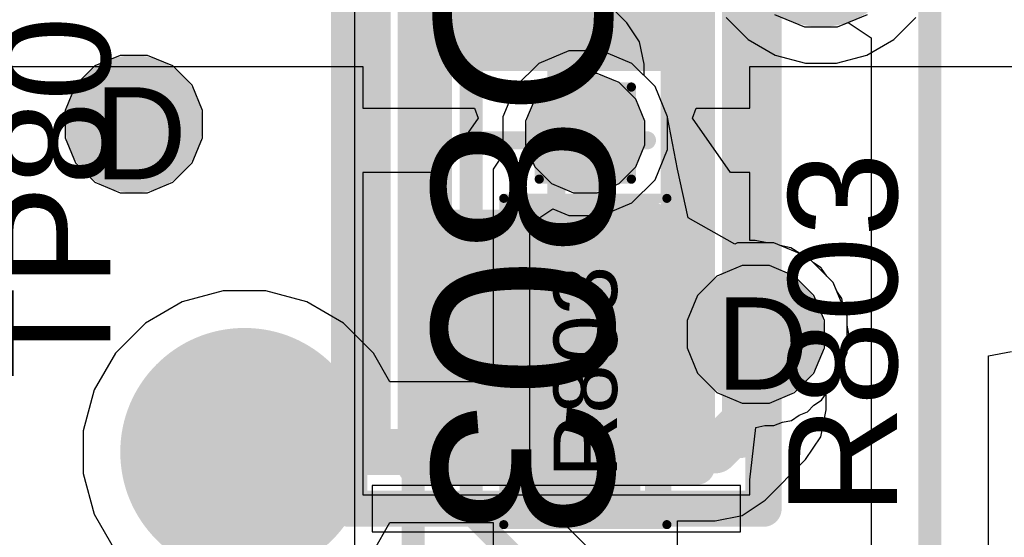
# Model space of a CAD drawing. Header units: inches. Extents: x -6 to 11.2, y -2.2 to 8.3.
# Tile 236 of 256: x 3.758 to 3.972, y 0.59 to 0.702. Entities that reach past the tile are written whole.
import ezdxf

# ---------------------------------------------------------------- set-up
doc = ezdxf.new("R2010")
doc.units = ezdxf.units.IN
doc.header["$MEASUREMENT"] = 0
for name, color, linetype in [('Board Layer Stack Bottom Overlay', 54, 'Continuous'), ('Board Layer Stack Bottom Solder', 6, 'Continuous'), ('Bottom Assembly', 56, 'Continuous'), ('Bottom Comp Body -Top13)-Comp Body -Bot14)', 56, 'Continuous'), ('Bottom Courtyard -Top15)-Courtyard -Bot16)', 56, 'Continuous'), ('Bottom Paste', 16, 'Continuous'), ('Drill Drawing', 1, 'Continuous'), ('Layer  6- Inner', 156, 'Continuous'), ('Layer 1- Top', 1, 'Continuous'), ('Layer 2- GND', 16, 'Continuous'), ('Layer 3- Inner', 16, 'Continuous'), ('Layer 4- Inner', 76, 'Continuous'), ('Layer 5- Inner', 90, 'Continuous'), ('Layer 7- PWR', 76, 'Continuous'), ('Layer 8- Bottom', 5, 'Continuous'), ('Top Comp Body -Top13)-Comp Body -Bot14)', 56, 'Continuous'), ('Top Comp Outline -Top11)-Comp Outline -Bot12)', 56, 'Continuous'), ('Top Courtyard -Top15)-Courtyard -Bot16)', 56, 'Continuous'), ('Top Overlay', 2, 'Continuous'), ('Top Paste', 8, 'Continuous'), ('Top Solder', 216, 'Continuous'), ('Via Holes', 16, 'Continuous')]:
    doc.layers.add(name, color=color, linetype=linetype)
doc.styles.add('Arial', font='txt', dxfattribs={"height": 0.2})

# ---------------------------------------------------------------- blocks, each defined once
blk = doc.blocks.new('TEST_PAD_1_27_____SS_181')
at = {"layer": 'Layer 1- Top'}
h = blk.add_hatch(color=7, dxfattribs=at)
edge = h.paths.add_edge_path()
edge.add_arc((0, 0), 0.025, 0, 360)
at = {"layer": 'Top Solder'}
h = blk.add_hatch(color=216, dxfattribs=at)
edge = h.paths.add_edge_path()
edge.add_arc((0, 0), 0.0269685, 0, 360)
blk = doc.blocks.new('L15002_035_291')
at = {"layer": 'Layer 1- Top'}
for points in [[(-0.0317914, 0.01), (-0.0067914, 0.01), (-0.0067914, -0.01), (-0.0317914, -0.01)], [(0.0067913, 0.01), (0.0317913, 0.01), (0.0317913, -0.01), (0.0067913, -0.01)]]:
    blk.add_hatch(color=7, dxfattribs=at).paths.add_polyline_path(points)
at = {"layer": 'Top Paste'}
for points in [[(-0.0317914, 0.01), (-0.0067914, 0.01), (-0.0067914, -0.01), (-0.0317914, -0.01)], [(0.0067913, 0.01), (0.0317913, 0.01), (0.0317913, -0.01), (0.0067913, -0.01)]]:
    blk.add_hatch(color=8, dxfattribs=at).paths.add_polyline_path(points)
at = {"layer": 'Top Solder'}
for points in [[(-0.0337599, 0.0119685), (-0.0048229, 0.0119685), (-0.0048229, -0.0119685), (-0.0337599, -0.0119685)], [(0.0048228, 0.0119685), (0.0337598, 0.0119685), (0.0337598, -0.0119685), (0.0048228, -0.0119685)]]:
    blk.add_hatch(color=216, dxfattribs=at).paths.add_polyline_path(points)
at = {"layer": 'Top Comp Body -Top13)-Comp Body -Bot14)'}
for points in [[(-0.0216535, 0.011811, 0.003937, 0.003937, 0), (-0.0216535, -0.011811, 0.003937, 0.003937, 0)], [(-0.0216535, 0.011811, 0.003937, 0.003937, 0), (0.0216535, 0.011811, 0.003937, 0.003937, 0)], [(0.0216535, 0.011811, 0.003937, 0.003937, 0), (0.0216535, -0.011811, 0.003937, 0.003937, 0)], [(-0.0216535, -0.011811, 0.003937, 0.003937, 0), (0.0216535, -0.011811, 0.003937, 0.003937, 0)]]:
    blk.add_lwpolyline(points, format="xyseb", dxfattribs=at)
for points in [[(-0.0226377, 0.011811, 0.0019685, 0.0019685, 1), (-0.0206693, 0.011811, 0.0019685, 0.0019685, 1)], [(-0.0226377, 0.011811, 0.0019685, 0.0019685, 1), (-0.0206693, 0.011811, 0.0019685, 0.0019685, 1)], [(0.0206693, 0.011811, 0.0019685, 0.0019685, 1), (0.0226377, 0.011811, 0.0019685, 0.0019685, 1)], [(0.0206693, 0.011811, 0.0019685, 0.0019685, 1), (0.0226377, 0.011811, 0.0019685, 0.0019685, 1)], [(-0.0226377, -0.011811, 0.0019685, 0.0019685, 1), (-0.0206693, -0.011811, 0.0019685, 0.0019685, 1)], [(-0.0226377, -0.011811, 0.0019685, 0.0019685, 1), (-0.0206693, -0.011811, 0.0019685, 0.0019685, 1)], [(0.0206693, -0.011811, 0.0019685, 0.0019685, 1), (0.0226377, -0.011811, 0.0019685, 0.0019685, 1)], [(0.0206693, -0.011811, 0.0019685, 0.0019685, 1), (0.0226377, -0.011811, 0.0019685, 0.0019685, 1)]]:
    blk.add_lwpolyline(points, format="xyseb", close=True, dxfattribs=at)
at = {"layer": 'Top Comp Outline -Top11)-Comp Outline -Bot12)'}
for points in [[(-0.0326772, 0.0149606, 0.003937, 0.003937, 0), (0.0326772, 0.0149606, 0.003937, 0.003937, 0)], [(-0.0326772, 0.0149606, 0.003937, 0.003937, 0), (-0.0326772, -0.0149606, 0.003937, 0.003937, 0)], [(0.0326772, 0.0149606, 0.003937, 0.003937, 0), (0.0326772, -0.0149606, 0.003937, 0.003937, 0)], [(-0.0326772, -0.0149606, 0.003937, 0.003937, 0), (0.0326772, -0.0149606, 0.003937, 0.003937, 0)]]:
    blk.add_lwpolyline(points, format="xyseb", dxfattribs=at)
for points in [[(-0.0336614, 0.0149606, 0.0019685, 0.0019685, 1), (-0.031693, 0.0149606, 0.0019685, 0.0019685, 1)], [(-0.0336614, 0.0149606, 0.0019685, 0.0019685, 1), (-0.031693, 0.0149606, 0.0019685, 0.0019685, 1)], [(0.031693, 0.0149606, 0.0019685, 0.0019685, 1), (0.0336614, 0.0149606, 0.0019685, 0.0019685, 1)], [(0.031693, 0.0149606, 0.0019685, 0.0019685, 1), (0.0336614, 0.0149606, 0.0019685, 0.0019685, 1)], [(-0.0336614, -0.0149606, 0.0019685, 0.0019685, 1), (-0.031693, -0.0149606, 0.0019685, 0.0019685, 1)], [(-0.0336614, -0.0149606, 0.0019685, 0.0019685, 1), (-0.031693, -0.0149606, 0.0019685, 0.0019685, 1)], [(0.031693, -0.0149606, 0.0019685, 0.0019685, 1), (0.0336614, -0.0149606, 0.0019685, 0.0019685, 1)], [(0.031693, -0.0149606, 0.0019685, 0.0019685, 1), (0.0336614, -0.0149606, 0.0019685, 0.0019685, 1)]]:
    blk.add_lwpolyline(points, format="xyseb", close=True, dxfattribs=at)
at = {"layer": 'Top Courtyard -Top15)-Courtyard -Bot16)'}
for points in [[(-0.0354331, 0.0177165, 0.0019685, 0.0019685, 0), (0.0354331, 0.0177165, 0.0019685, 0.0019685, 0)], [(-0.0354331, 0.0177165, 0.0019685, 0.0019685, 0), (-0.0354331, -0.0177165, 0.0019685, 0.0019685, 0)], [(0.0354331, 0.0177165, 0.0019685, 0.0019685, 0), (0.0354331, -0.0177165, 0.0019685, 0.0019685, 0)], [(0, 0.011811, 0.003937, 0.003937, 0), (0, -0.011811, 0.003937, 0.003937, 0)], [(-0.011811, 0, 0.003937, 0.003937, 0), (0.0118111, 0, 0.003937, 0.003937, 0)], [(-0.0354331, -0.0177165, 0.0019685, 0.0019685, 0), (0.0354331, -0.0177165, 0.0019685, 0.0019685, 0)]]:
    blk.add_lwpolyline(points, format="xyseb", dxfattribs=at)
for points in [[(-0.0359252, 0.0177165, 0.0009842, 0.0009842, 1), (-0.034941, 0.0177165, 0.0009842, 0.0009842, 1)], [(-0.0359252, 0.0177165, 0.0009842, 0.0009842, 1), (-0.034941, 0.0177165, 0.0009842, 0.0009842, 1)], [(0.034941, 0.0177165, 0.0009842, 0.0009842, 1), (0.0359252, 0.0177165, 0.0009842, 0.0009842, 1)], [(0.034941, 0.0177165, 0.0009842, 0.0009842, 1), (0.0359252, 0.0177165, 0.0009842, 0.0009842, 1)], [(-0.0009842, 0.011811, 0.0019685, 0.0019685, 1), (0.0009842, 0.011811, 0.0019685, 0.0019685, 1)], [(-0.0127952, 0, 0.0019685, 0.0019685, 1), (-0.0108268, 0, 0.0019685, 0.0019685, 1)], [(0.0108269, 0, 0.0019685, 0.0019685, 1), (0.0127953, 0, 0.0019685, 0.0019685, 1)], [(-0.0009842, -0.011811, 0.0019685, 0.0019685, 1), (0.0009842, -0.011811, 0.0019685, 0.0019685, 1)], [(-0.0359252, -0.0177165, 0.0009842, 0.0009842, 1), (-0.034941, -0.0177165, 0.0009842, 0.0009842, 1)], [(-0.0359252, -0.0177165, 0.0009842, 0.0009842, 1), (-0.034941, -0.0177165, 0.0009842, 0.0009842, 1)], [(0.034941, -0.0177165, 0.0009842, 0.0009842, 1), (0.0359252, -0.0177165, 0.0009842, 0.0009842, 1)], [(0.034941, -0.0177165, 0.0009842, 0.0009842, 1), (0.0359252, -0.0177165, 0.0009842, 0.0009842, 1)]]:
    blk.add_lwpolyline(points, format="xyseb", close=True, dxfattribs=at)
at = {"layer": 'Top Overlay'}
for points in [[(-0.0187008, 0.0161417, 0.003937, 0.003937, 0), (0.0198819, 0.0161417, 0.003937, 0.003937, 0)], [(-0.0187008, -0.0161417, 0.003937, 0.003937, 0), (0.0198819, -0.0161417, 0.003937, 0.003937, 0)]]:
    blk.add_lwpolyline(points, format="xyseb", dxfattribs=at)
for points in [[(-0.019685, 0.0161417, 0.0019685, 0.0019685, 1), (-0.0177166, 0.0161417, 0.0019685, 0.0019685, 1)], [(0.0188977, 0.0161417, 0.0019685, 0.0019685, 1), (0.0208661, 0.0161417, 0.0019685, 0.0019685, 1)], [(-0.019685, -0.0161417, 0.0019685, 0.0019685, 1), (-0.0177166, -0.0161417, 0.0019685, 0.0019685, 1)], [(0.0188977, -0.0161417, 0.0019685, 0.0019685, 1), (0.0208661, -0.0161417, 0.0019685, 0.0019685, 1)]]:
    blk.add_lwpolyline(points, format="xyseb", close=True, dxfattribs=at)
at = {"layer": 'Top Comp Outline -Top11)-Comp Outline -Bot12)', "style": 'Arial'}
blk.add_text('R803', height=0.0137795, dxfattribs=at).set_placement((-0.0252542, -0.0068875))
blk = doc.blocks.new('LED0805_B_348')
at = {"layer": 'Board Layer Stack Bottom Solder'}
for points in [[(-0.0689684, -0.03396830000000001), (-0.0689684, 0.0339687), (-0.01503140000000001, 0.0339687), (-0.01503139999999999, -0.03396829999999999)], [(0.01503140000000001, -0.0339687), (0.01503139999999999, 0.03396829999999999), (0.0689684, 0.03396830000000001), (0.0689684, -0.0339687)]]:
    blk.add_hatch(color=6, dxfattribs=at).paths.add_polyline_path(points)
at = {"layer": 'Bottom Paste'}
for points in [[(-0.0669999, -0.03199980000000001), (-0.0669999, 0.03200019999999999), (-0.01699990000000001, 0.03200020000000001), (-0.01699989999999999, -0.03199979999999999)], [(0.01699990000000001, -0.03200020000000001), (0.01699989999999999, 0.03199979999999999), (0.0669999, 0.03199980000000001), (0.0669999, -0.03200019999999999)]]:
    blk.add_hatch(color=16, dxfattribs=at).paths.add_polyline_path(points)
at = {"layer": 'Layer 8- Bottom'}
for points in [[(-0.0669999, -0.03199980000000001), (-0.0669999, 0.03200019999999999), (-0.01699990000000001, 0.03200020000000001), (-0.01699989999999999, -0.03199979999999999)], [(0.01699990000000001, -0.03200020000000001), (0.01699989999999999, 0.03199979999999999), (0.0669999, 0.03199980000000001), (0.0669999, -0.03200019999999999)]]:
    blk.add_hatch(color=7, dxfattribs=at).paths.add_polyline_path(points)
at = {"layer": 'Board Layer Stack Bottom Overlay'}
for p, q in [((0.085, 0.04), (0.075, 0.04)), ((0.075, 0.04), (0.075, -0.04)), ((0.0849998, -0.0399999), (0.085, 0.04)), ((0.075, -0.04), (0.0849998, -0.0399999))]:
    blk.add_line(p, q, dxfattribs=at)
for points in [[(0.0500001, 0.0399999, 0.008, 0.008, 0), (-0.05, 0.0400001, 0.008, 0.008, 0)], [(0.065, 0.0399999, 0.008, 0.008, 0), (0.0500001, 0.0399999, 0.008, 0.008, 0)], [(0.05, -0.0400001, 0.008, 0.008, 0), (-0.0500001, -0.0399999, 0.008, 0.008, 0)], [(0.065, -0.0400001, 0.008, 0.008, 0), (0.05, -0.0400001, 0.008, 0.008, 0)]]:
    blk.add_lwpolyline(points, format="xyseb", dxfattribs=at)
for points in [[(-0.052, 0.0400001, 0.004, 0.004, 1), (-0.048, 0.0400001, 0.004, 0.004, 1)], [(0.0480001, 0.0399999, 0.004, 0.004, 1), (0.0520001, 0.0399999, 0.004, 0.004, 1)], [(0.0480001, 0.0399999, 0.004, 0.004, 1), (0.0520001, 0.0399999, 0.004, 0.004, 1)], [(0.063, 0.0399999, 0.004, 0.004, 1), (0.067, 0.0399999, 0.004, 0.004, 1)], [(-0.0520001, -0.0399999, 0.004, 0.004, 1), (-0.0480001, -0.0399999, 0.004, 0.004, 1)], [(0.048, -0.0400001, 0.004, 0.004, 1), (0.052, -0.0400001, 0.004, 0.004, 1)], [(0.048, -0.0400001, 0.004, 0.004, 1), (0.052, -0.0400001, 0.004, 0.004, 1)], [(0.063, -0.0400001, 0.004, 0.004, 1), (0.067, -0.0400001, 0.004, 0.004, 1)]]:
    blk.add_lwpolyline(points, format="xyseb", close=True, dxfattribs=at)
at = {"layer": 'Bottom Assembly'}
for points in [[(-0.0708661, -0.0305118, 0.007874, 0.007874, 0), (-0.0708661, 0.0305118, 0.007874, 0.007874, 0)], [(0.0708661, 0.0305118, 0.007874, 0.007874, 0), (-0.0708661, 0.0305118, 0.007874, 0.007874, 0)], [(0.0508661, -0.0305118, 0.007874, 0.007874, 0), (0.0508661, 0.0305118, 0.007874, 0.007874, 0)], [(0.0708661, -0.0305118, 0.007874, 0.007874, 0), (0.0708661, 0.0305118, 0.007874, 0.007874, 0)], [(0.0708661, -0.0305118, 0.007874, 0.007874, 0), (-0.0708661, -0.0305118, 0.007874, 0.007874, 0)]]:
    blk.add_lwpolyline(points, format="xyseb", dxfattribs=at)
for points in [[(-0.0728346, 0.0305118, 0.003937, 0.003937, 1), (-0.0688976, 0.0305118, 0.003937, 0.003937, 1)], [(-0.0728346, 0.0305118, 0.003937, 0.003937, 1), (-0.0688976, 0.0305118, 0.003937, 0.003937, 1)], [(0.0488976, 0.0305118, 0.003937, 0.003937, 1), (0.0528346, 0.0305118, 0.003937, 0.003937, 1)], [(0.0688976, 0.0305118, 0.003937, 0.003937, 1), (0.0728346, 0.0305118, 0.003937, 0.003937, 1)], [(0.0688976, 0.0305118, 0.003937, 0.003937, 1), (0.0728346, 0.0305118, 0.003937, 0.003937, 1)], [(-0.0728346, -0.0305118, 0.003937, 0.003937, 1), (-0.0688976, -0.0305118, 0.003937, 0.003937, 1)], [(-0.0728346, -0.0305118, 0.003937, 0.003937, 1), (-0.0688976, -0.0305118, 0.003937, 0.003937, 1)], [(0.0488976, -0.0305118, 0.003937, 0.003937, 1), (0.0528346, -0.0305118, 0.003937, 0.003937, 1)], [(0.0688976, -0.0305118, 0.003937, 0.003937, 1), (0.0728346, -0.0305118, 0.003937, 0.003937, 1)], [(0.0688976, -0.0305118, 0.003937, 0.003937, 1), (0.0728346, -0.0305118, 0.003937, 0.003937, 1)]]:
    blk.add_lwpolyline(points, format="xyseb", close=True, dxfattribs=at)
at = {"layer": 'Bottom Comp Body -Top13)-Comp Body -Bot14)'}
for points in [[(0.0413386, 0.0265748, 0.007874, 0.007874, 0), (-0.0413386, 0.0265748, 0.007874, 0.007874, 0)], [(-0.0413386, -0.0265748, 0.007874, 0.007874, 0), (-0.0413386, 0.0265748, 0.007874, 0.007874, 0)], [(0.0413386, -0.0265748, 0.007874, 0.007874, 0), (0.0413386, 0.0265748, 0.007874, 0.007874, 0)], [(0.0413386, -0.0265748, 0.007874, 0.007874, 0), (-0.0413386, -0.0265748, 0.007874, 0.007874, 0)]]:
    blk.add_lwpolyline(points, format="xyseb", dxfattribs=at)
for points in [[(-0.0433071, 0.0265748, 0.003937, 0.003937, 1), (-0.0393701, 0.0265748, 0.003937, 0.003937, 1)], [(-0.0433071, 0.0265748, 0.003937, 0.003937, 1), (-0.0393701, 0.0265748, 0.003937, 0.003937, 1)], [(0.0393701, 0.0265748, 0.003937, 0.003937, 1), (0.0433071, 0.0265748, 0.003937, 0.003937, 1)], [(0.0393701, 0.0265748, 0.003937, 0.003937, 1), (0.0433071, 0.0265748, 0.003937, 0.003937, 1)], [(-0.0433071, -0.0265748, 0.003937, 0.003937, 1), (-0.0393701, -0.0265748, 0.003937, 0.003937, 1)], [(-0.0433071, -0.0265748, 0.003937, 0.003937, 1), (-0.0393701, -0.0265748, 0.003937, 0.003937, 1)], [(0.0393701, -0.0265748, 0.003937, 0.003937, 1), (0.0433071, -0.0265748, 0.003937, 0.003937, 1)], [(0.0393701, -0.0265748, 0.003937, 0.003937, 1), (0.0433071, -0.0265748, 0.003937, 0.003937, 1)]]:
    blk.add_lwpolyline(points, format="xyseb", close=True, dxfattribs=at)
at = {"layer": 'Bottom Courtyard -Top15)-Courtyard -Bot16)'}
for points in [[(0.08, 0.045, 0.007874, 0.007874, 0), (-0.08, 0.045, 0.007874, 0.007874, 0)], [(-0.08, -0.045, 0.007874, 0.007874, 0), (-0.08, 0.045, 0.007874, 0.007874, 0)], [(0.08, -0.045, 0.007874, 0.007874, 0), (0.08, 0.045, 0.007874, 0.007874, 0)], [(0, -0.019685, 0.003937, 0.003937, 0), (0, 0.019685, 0.003937, 0.003937, 0)], [(0.019685, 0, 0.003937, 0.003937, 0), (-0.019685, 0, 0.003937, 0.003937, 0)], [(0.08, -0.045, 0.007874, 0.007874, 0), (-0.08, -0.045, 0.007874, 0.007874, 0)]]:
    blk.add_lwpolyline(points, format="xyseb", dxfattribs=at)
for points in [[(-0.0819685, 0.045, 0.003937, 0.003937, 1), (-0.0780315, 0.045, 0.003937, 0.003937, 1)], [(-0.0819685, 0.045, 0.003937, 0.003937, 1), (-0.0780315, 0.045, 0.003937, 0.003937, 1)], [(0.0780315, 0.045, 0.003937, 0.003937, 1), (0.0819685, 0.045, 0.003937, 0.003937, 1)], [(0.0780315, 0.045, 0.003937, 0.003937, 1), (0.0819685, 0.045, 0.003937, 0.003937, 1)], [(-0.0009842, 0.019685, 0.0019685, 0.0019685, 1), (0.0009842, 0.019685, 0.0019685, 0.0019685, 1)], [(-0.0206692, 0, 0.0019685, 0.0019685, 1), (-0.0187008, 0, 0.0019685, 0.0019685, 1)], [(0.0187008, 0, 0.0019685, 0.0019685, 1), (0.0206692, 0, 0.0019685, 0.0019685, 1)], [(-0.0009842, -0.019685, 0.0019685, 0.0019685, 1), (0.0009842, -0.019685, 0.0019685, 0.0019685, 1)], [(-0.0819685, -0.045, 0.003937, 0.003937, 1), (-0.0780315, -0.045, 0.003937, 0.003937, 1)], [(-0.0819685, -0.045, 0.003937, 0.003937, 1), (-0.0780315, -0.045, 0.003937, 0.003937, 1)], [(0.0780315, -0.045, 0.003937, 0.003937, 1), (0.0819685, -0.045, 0.003937, 0.003937, 1)], [(0.0780315, -0.045, 0.003937, 0.003937, 1), (0.0819685, -0.045, 0.003937, 0.003937, 1)]]:
    blk.add_lwpolyline(points, format="xyseb", close=True, dxfattribs=at)
at = {"layer": 'Bottom Assembly', "style": 'Arial', "text_generation_flag": 2}
blk.add_text('D803', height=0.0393701, rotation=-180, dxfattribs=at).set_placement((-0.0449127, 0.0124305))

msp = doc.modelspace()

# ---------------------------------------------------------------- hatches: boundary and pattern name
at = {"layer": 'Layer 1- Top'}
h = msp.add_hatch(color=7, dxfattribs=at)
edge = h.paths.add_edge_path()
edge.add_arc((3.7826772, 0.6795276), 0.0098425, 0, 360)
h = msp.add_hatch(color=7, dxfattribs=at)
edge = h.paths.add_edge_path()
edge.add_arc((3.8807087, 0.6775591), 0.007874, 0, 360)
h = msp.add_hatch(color=7, dxfattribs=at)
edge = h.paths.add_edge_path()
edge.add_arc((3.9177165, 0.6338583), 0.0098425, 0, 360)
at = {"layer": 'Layer 2- GND'}
h = msp.add_hatch(color=7, dxfattribs=at)
edge = h.paths.add_edge_path()
edge.add_arc((3.9318898, 0.7185039), 0.017874, 0, 360)
h = msp.add_hatch(color=7, dxfattribs=at)
edge = h.paths.add_edge_path()
edge.add_arc((3.8807087, 0.6775591), 0.0129527, 0, 360)
h = msp.add_hatch(color=7, dxfattribs=at)
edge = h.paths.add_edge_path()
edge.add_arc((3.9177165, 0.6338583), 0.0149212, 0, 360)
at = {"layer": 'Layer 3- Inner'}
h = msp.add_hatch(color=7, dxfattribs=at)
edge = h.paths.add_edge_path()
edge.add_arc((3.7826772, 0.6795276), 0.0098425, 0, 360)
at = {"layer": 'Layer 5- Inner'}
h = msp.add_hatch(color=7, dxfattribs=at)
edge = h.paths.add_edge_path()
edge.add_arc((3.7826772, 0.6795276), 0.0098425, 0, 360)
h = msp.add_hatch(color=7, dxfattribs=at)
edge = h.paths.add_edge_path()
edge.add_arc((3.8807087, 0.6775591), 0.007874, 0, 360)
at = {"layer": 'Layer 7- PWR'}
h = msp.add_hatch(color=7, dxfattribs=at)
edge = h.paths.add_edge_path()
edge.add_arc((3.7826772, 0.6795276), 0.0149212, 0, 360)
h = msp.add_hatch(color=7, dxfattribs=at)
edge = h.paths.add_edge_path()
edge.add_arc((3.8807087, 0.6775591), 0.0129527, 0, 360)
h = msp.add_hatch(color=7, dxfattribs=at)
edge = h.paths.add_edge_path()
edge.add_arc((3.9177165, 0.6338583), 0.0149212, 0, 360)
at = {"layer": 'Layer 8- Bottom'}
h = msp.add_hatch(color=7, dxfattribs=at)
edge = h.paths.add_edge_path()
edge.add_arc((3.7826772, 0.6795276), 0.0098425, 0, 360)
h = msp.add_hatch(color=7, dxfattribs=at)
edge = h.paths.add_edge_path()
edge.add_arc((3.8807087, 0.6775591), 0.007874, 0, 360)
h = msp.add_hatch(color=7, dxfattribs=at)
edge = h.paths.add_edge_path()
edge.add_arc((3.9177165, 0.6338583), 0.0098425, 0, 360)
at = {"layer": 'Via Holes'}
h = msp.add_hatch(color=7, dxfattribs=at)
edge = h.paths.add_edge_path()
edge.add_arc((3.7826772, 0.6795276), 0.0049212, 0, 360)
h = msp.add_hatch(color=7, dxfattribs=at)
edge = h.paths.add_edge_path()
edge.add_arc((3.8807087, 0.6775591), 0.0029527, 0, 360)
h = msp.add_hatch(color=7, dxfattribs=at)
edge = h.paths.add_edge_path()
edge.add_arc((3.9177165, 0.6338583), 0.0049212, 0, 360)

# ---------------------------------------------------------------- linework, layer by layer
at = {"layer": 'Drill Drawing'}
for points in [[(3.8707087, 0.6875591, 0.002, 0.002, 0), (3.8907087, 0.6875591, 0.002, 0.002, 0)], [(3.8707087, 0.6675591, 0.002, 0.002, 0), (3.8707087, 0.6875591, 0.002, 0.002, 0)], [(3.8907087, 0.6675591, 0.002, 0.002, 0), (3.8907087, 0.6875591, 0.002, 0.002, 0)], [(3.8707087, 0.6675591, 0.002, 0.002, 0), (3.8907087, 0.6675591, 0.002, 0.002, 0)]]:
    msp.add_lwpolyline(points, format="xyseb", dxfattribs=at)
for points in [[(3.8702087, 0.6875591, 0.001, 0.001, 1), (3.8712087, 0.6875591, 0.001, 0.001, 1)], [(3.8702087, 0.6875591, 0.001, 0.001, 1), (3.8712087, 0.6875591, 0.001, 0.001, 1)], [(3.8902087, 0.6875591, 0.001, 0.001, 1), (3.8912087, 0.6875591, 0.001, 0.001, 1)], [(3.8902087, 0.6875591, 0.001, 0.001, 1), (3.8912087, 0.6875591, 0.001, 0.001, 1)], [(3.8702087, 0.6675591, 0.001, 0.001, 1), (3.8712087, 0.6675591, 0.001, 0.001, 1)], [(3.8702087, 0.6675591, 0.001, 0.001, 1), (3.8712087, 0.6675591, 0.001, 0.001, 1)], [(3.8902087, 0.6675591, 0.001, 0.001, 1), (3.8912087, 0.6675591, 0.001, 0.001, 1)], [(3.8902087, 0.6675591, 0.001, 0.001, 1), (3.8912087, 0.6675591, 0.001, 0.001, 1)]]:
    msp.add_lwpolyline(points, format="xyseb", close=True, dxfattribs=at)
at = {"layer": 'Layer  6- Inner'}
for p, q in [((3.7797092, 0.6944488), (3.774225, 0.6921772)), ((3.7856452, 0.6944488), (3.7797092, 0.6944488)), ((3.7911294, 0.6921772), (3.7856452, 0.6944488)), ((3.774225, 0.6921772), (3.7700276, 0.6879798)), ((3.7953268, 0.6879798), (3.7911294, 0.6921772)), ((3.8733716, 0.6885399), (3.8697279, 0.6848962)), ((3.8781322, 0.6905118), (3.8733716, 0.6885399)), ((3.8832852, 0.6905118), (3.8781322, 0.6905118)), ((3.8880458, 0.6885399), (3.8832852, 0.6905118)), ((3.8916895, 0.6848962), (3.8880458, 0.6885399)), ((3.7700276, 0.6879798), (3.767756, 0.6824956)), ((3.7975984, 0.6824956), (3.7953268, 0.6879798)), ((3.8697279, 0.6848962), (3.867756, 0.6801356)), ((3.8936614, 0.6801356), (3.8916895, 0.6848962)), ((3.767756, 0.6824956), (3.767756, 0.6765596)), ((3.7975984, 0.6765596), (3.7975984, 0.6824956)), ((3.867756, 0.6801356), (3.867756, 0.6749826)), ((3.8936614, 0.6749826), (3.8936614, 0.6801356)), ((3.767756, 0.6765596), (3.7700276, 0.6710754)), ((3.7953268, 0.6710754), (3.7975984, 0.6765596)), ((3.867756, 0.6749826), (3.8697279, 0.670222)), ((3.8916895, 0.670222), (3.8936614, 0.6749826)), ((3.7700276, 0.6710754), (3.774225, 0.666878)), ((3.7911294, 0.666878), (3.7953268, 0.6710754)), ((3.8697279, 0.670222), (3.8733716, 0.6665783)), ((3.8880458, 0.6665783), (3.8916895, 0.670222)), ((3.774225, 0.666878), (3.7797092, 0.6646064)), ((3.7856452, 0.6646064), (3.7911294, 0.666878)), ((3.8733716, 0.6665783), (3.8781322, 0.6646064)), ((3.8832852, 0.6646064), (3.8880458, 0.6665783)), ((3.7797092, 0.6646064), (3.7856452, 0.6646064)), ((3.8781322, 0.6646064), (3.8832852, 0.6646064)), ((3.9147485, 0.6487795), (3.9092643, 0.6465079)), ((3.9206845, 0.6487795), (3.9147485, 0.6487795)), ((3.9261687, 0.6465079), (3.9206845, 0.6487795)), ((3.9092643, 0.6465079), (3.9050669, 0.6423105)), ((3.9303661, 0.6423105), (3.9261687, 0.6465079)), ((3.9050669, 0.6423105), (3.9027953, 0.6368263)), ((3.9326377, 0.6368263), (3.9303661, 0.6423105)), ((3.9027953, 0.6368263), (3.9027953, 0.6308903)), ((3.9326377, 0.6308903), (3.9326377, 0.6368263)), ((3.9027953, 0.6308903), (3.9050669, 0.6254061)), ((3.9303661, 0.6254061), (3.9326377, 0.6308903)), ((3.9050669, 0.6254061), (3.9092643, 0.6212087)), ((3.9261687, 0.6212087), (3.9303661, 0.6254061)), ((3.9092643, 0.6212087), (3.9147485, 0.6189371)), ((3.9206845, 0.6189371), (3.9261687, 0.6212087)), ((3.9147485, 0.6189371), (3.9206845, 0.6189371))]:
    msp.add_line(p, q, dxfattribs=at)
at = {"layer": 'Layer 1- Top'}
for p, q in [((3.9112863, 0.7026942), (3.9160801, 0.6979004)), ((3.9476995, 0.6979004), (3.9524933, 0.7026942)), ((3.9160801, 0.6979004), (3.9219514, 0.6945106)), ((3.9418282, 0.6945106), (3.9476995, 0.6979004)), ((3.8771533, 0.6954331), (3.8705839, 0.692712)), ((3.8842641, 0.6954331), (3.8771533, 0.6954331)), ((3.8908335, 0.692712), (3.8842641, 0.6954331)), ((3.9219514, 0.6945106), (3.9285, 0.6927559)), ((3.9285, 0.6927559), (3.9352796, 0.6927559)), ((3.9352796, 0.6927559), (3.9418282, 0.6945106)), ((3.8705839, 0.692712), (3.8655558, 0.6876839)), ((3.8958616, 0.6876839), (3.8908335, 0.692712)), ((3.8655558, 0.6876839), (3.8628347, 0.6811145)), ((3.8985827, 0.6811145), (3.8958616, 0.6876839)), ((3.8628347, 0.6811145), (3.8628347, 0.6740037)), ((3.8985827, 0.6810235), (3.8985827, 0.6811145)), ((3.9007089, 0.6697441), (3.8985827, 0.6810235)), ((3.8628347, 0.6740037), (3.8631103, 0.6733384)), ((3.8631103, 0.6733384), (3.8607086, 0.6697441)), ((3.8607086, 0.6697441), (3.8607087, 0.6697441)), ((3.8607087, 0.6697441), (3.8607087, 0.6235616)), ((3.9030256, 0.6591208), (3.9007089, 0.6697441)), ((3.9007089, 0.6697441), (3.9007089, 0.6697441)), ((3.9131768, 0.6534553), (3.9030256, 0.6591208)), ((3.9137696, 0.6537008), (3.9131768, 0.6534553)), ((3.9216634, 0.6537008), (3.9137696, 0.6537008)), ((3.9289564, 0.6506799), (3.9216634, 0.6537008)), ((3.9345381, 0.6450982), (3.9289564, 0.6506799)), ((3.937559, 0.6378052), (3.9345381, 0.6450982)), ((3.8020851, 0.6432677), (3.7931834, 0.6408825)), ((3.8113007, 0.6432677), (3.8020851, 0.6432677)), ((3.8202024, 0.6408825), (3.8113007, 0.6432677)), ((3.7931834, 0.6408825), (3.7852024, 0.6362747)), ((3.8281834, 0.6362747), (3.8202024, 0.6408825)), ((3.937559, 0.6299114), (3.937559, 0.6378052)), ((3.7852024, 0.6362747), (3.7786859, 0.6297582)), ((3.8346999, 0.6297582), (3.8281834, 0.6362747)), ((3.7786859, 0.6297582), (3.7740781, 0.6217772)), ((3.8382775, 0.6235616), (3.8346999, 0.6297582)), ((3.9345381, 0.6226184), (3.937559, 0.6299114)), ((3.8607087, 0.6235616), (3.8382775, 0.6235616)), ((3.9330104, 0.6210907), (3.9345381, 0.6226184)), ((3.7740781, 0.6217772), (3.7716929, 0.6128755)), ((3.9330104, 0.6174482), (3.9330104, 0.6210907)), ((3.9318462, 0.6115955), (3.9330104, 0.6174482)), ((3.7716929, 0.6128755), (3.7716929, 0.6036599)), ((3.9285309, 0.6066338), (3.9318462, 0.6115955)), ((3.9197441, 0.597847), (3.9285309, 0.6066338)), ((3.7716929, 0.6036599), (3.7740781, 0.5947582)), ((3.9147824, 0.5945317), (3.9197441, 0.597847)), ((3.7740781, 0.5947582), (3.7786859, 0.5867772)), ((3.9089297, 0.5933675), (3.9147824, 0.5945317)), ((3.8346999, 0.5867772), (3.8382775, 0.5929738)), ((3.8382775, 0.5929738), (3.8607087, 0.5929738)), ((3.8607087, 0.5929738), (3.8607087, 0.5861614)), ((3.9007087, 0.5861614), (3.9007087, 0.5933675)), ((3.9007087, 0.5933675), (3.9089297, 0.5933675))]:
    msp.add_line(p, q, dxfattribs=at)
for points in [[(3.8807087, 0.6472441, 0.005, 0.005, 0), (3.8807087, 0.6775591, 0.005, 0.005, 0)], [(3.9177165, 0.6338583, 0.01, 0.01, 0), (3.9177165, 0.6354331, 0.01, 0.01, 0)], [(3.9177165, 0.6174482, 0.01, 0.01, 0), (3.9177165, 0.6338583, 0.01, 0.01, 0)], [(3.9089297, 0.6086614, 0.01, 0.01, 0), (3.9177165, 0.6174482, 0.01, 0.01, 0)], [(3.8807087, 0.6086614, 0.01, 0.01, 0), (3.9089297, 0.6086614, 0.01, 0.01, 0)], [(3.8066929, 0.6082677, 0.01, 0.01, 0), (3.880315, 0.6082677, 0.01, 0.01, 0)]]:
    msp.add_lwpolyline(points, format="xyseb", dxfattribs=at)
for points in [[(3.8794587, 0.6775591, 0.0025, 0.0025, 1), (3.8819587, 0.6775591, 0.0025, 0.0025, 1)], [(3.8794587, 0.6472441, 0.0025, 0.0025, 1), (3.8819587, 0.6472441, 0.0025, 0.0025, 1)], [(3.9152165, 0.6354331, 0.005, 0.005, 1), (3.9202165, 0.6354331, 0.005, 0.005, 1)], [(3.9152165, 0.6338583, 0.005, 0.005, 1), (3.9202165, 0.6338583, 0.005, 0.005, 1)], [(3.9152165, 0.6338583, 0.005, 0.005, 1), (3.9202165, 0.6338583, 0.005, 0.005, 1)], [(3.9152165, 0.6174482, 0.005, 0.005, 1), (3.9202165, 0.6174482, 0.005, 0.005, 1)], [(3.9152165, 0.6174482, 0.005, 0.005, 1), (3.9202165, 0.6174482, 0.005, 0.005, 1)], [(3.8782087, 0.6086614, 0.005, 0.005, 1), (3.8832087, 0.6086614, 0.005, 0.005, 1)], [(3.9064297, 0.6086614, 0.005, 0.005, 1), (3.9114297, 0.6086614, 0.005, 0.005, 1)], [(3.9064297, 0.6086614, 0.005, 0.005, 1), (3.9114297, 0.6086614, 0.005, 0.005, 1)], [(3.8041929, 0.6082677, 0.005, 0.005, 1), (3.8091929, 0.6082677, 0.005, 0.005, 1)], [(3.877815, 0.6082677, 0.005, 0.005, 1), (3.882815, 0.6082677, 0.005, 0.005, 1)]]:
    msp.add_lwpolyline(points, format="xyseb", close=True, dxfattribs=at)
at = {"layer": 'Layer 3- Inner'}
for p, q in [((3.921765, 0.703351), (3.9283344, 0.7006299)), ((3.9354452, 0.7006299), (3.9420146, 0.703351)), ((3.9283344, 0.7006299), (3.9354452, 0.7006299)), ((3.8733716, 0.6885399), (3.8697279, 0.6848962)), ((3.8781322, 0.6905118), (3.8733716, 0.6885399)), ((3.8832852, 0.6905118), (3.8781322, 0.6905118)), ((3.8880458, 0.6885399), (3.8832852, 0.6905118)), ((3.8916895, 0.6848962), (3.8880458, 0.6885399)), ((3.8697279, 0.6848962), (3.867756, 0.6801356)), ((3.8936614, 0.6801356), (3.8916895, 0.6848962)), ((3.867756, 0.6801356), (3.867756, 0.6749826)), ((3.8936614, 0.6749826), (3.8936614, 0.6801356)), ((3.867756, 0.6749826), (3.8697279, 0.670222)), ((3.8916895, 0.670222), (3.8936614, 0.6749826)), ((3.8697279, 0.670222), (3.8733716, 0.6665783)), ((3.8880458, 0.6665783), (3.8916895, 0.670222)), ((3.8733716, 0.6665783), (3.8781322, 0.6646064)), ((3.8832852, 0.6646064), (3.8880458, 0.6665783)), ((3.8781322, 0.6646064), (3.8832852, 0.6646064)), ((3.9147485, 0.6487795), (3.9092643, 0.6465079)), ((3.9206845, 0.6487795), (3.9147485, 0.6487795)), ((3.9261687, 0.6465079), (3.9206845, 0.6487795)), ((3.9092643, 0.6465079), (3.9050669, 0.6423105)), ((3.9303661, 0.6423105), (3.9261687, 0.6465079)), ((3.9050669, 0.6423105), (3.9027953, 0.6368263)), ((3.9326377, 0.6368263), (3.9303661, 0.6423105)), ((3.9027953, 0.6368263), (3.9027953, 0.6308903)), ((3.9326377, 0.6308903), (3.9326377, 0.6368263)), ((3.9027953, 0.6308903), (3.9050669, 0.6254061)), ((3.9303661, 0.6254061), (3.9326377, 0.6308903)), ((3.9050669, 0.6254061), (3.9092643, 0.6212087)), ((3.9261687, 0.6212087), (3.9303661, 0.6254061)), ((3.9092643, 0.6212087), (3.9147485, 0.6189371)), ((3.9206845, 0.6189371), (3.9261687, 0.6212087)), ((3.9147485, 0.6189371), (3.9206845, 0.6189371))]:
    msp.add_line(p, q, dxfattribs=at)
at = {"layer": 'Layer 4- Inner'}
for p, q in [((3.921765, 0.703351), (3.9283344, 0.7006299)), ((3.9354452, 0.7006299), (3.9420146, 0.703351)), ((3.9283344, 0.7006299), (3.9354452, 0.7006299)), ((3.7797092, 0.6944488), (3.774225, 0.6921772)), ((3.7856452, 0.6944488), (3.7797092, 0.6944488)), ((3.7911294, 0.6921772), (3.7856452, 0.6944488)), ((3.774225, 0.6921772), (3.7700276, 0.6879798)), ((3.7953268, 0.6879798), (3.7911294, 0.6921772)), ((3.8733716, 0.6885399), (3.8697279, 0.6848962)), ((3.8781322, 0.6905118), (3.8733716, 0.6885399)), ((3.8832852, 0.6905118), (3.8781322, 0.6905118)), ((3.8880458, 0.6885399), (3.8832852, 0.6905118)), ((3.8916895, 0.6848962), (3.8880458, 0.6885399)), ((3.7700276, 0.6879798), (3.767756, 0.6824956)), ((3.7975984, 0.6824956), (3.7953268, 0.6879798)), ((3.8697279, 0.6848962), (3.867756, 0.6801356)), ((3.8936614, 0.6801356), (3.8916895, 0.6848962)), ((3.767756, 0.6824956), (3.767756, 0.6765596)), ((3.7975984, 0.6765596), (3.7975984, 0.6824956)), ((3.867756, 0.6801356), (3.867756, 0.6749826)), ((3.8936614, 0.6749826), (3.8936614, 0.6801356)), ((3.767756, 0.6765596), (3.7700276, 0.6710754)), ((3.7953268, 0.6710754), (3.7975984, 0.6765596)), ((3.867756, 0.6749826), (3.8697279, 0.670222)), ((3.8916895, 0.670222), (3.8936614, 0.6749826)), ((3.7700276, 0.6710754), (3.774225, 0.666878)), ((3.7911294, 0.666878), (3.7953268, 0.6710754)), ((3.8697279, 0.670222), (3.8733716, 0.6665783)), ((3.8880458, 0.6665783), (3.8916895, 0.670222)), ((3.774225, 0.666878), (3.7797092, 0.6646064)), ((3.7856452, 0.6646064), (3.7911294, 0.666878)), ((3.8733716, 0.6665783), (3.8781322, 0.6646064)), ((3.8832852, 0.6646064), (3.8880458, 0.6665783)), ((3.7797092, 0.6646064), (3.7856452, 0.6646064)), ((3.8781322, 0.6646064), (3.8832852, 0.6646064)), ((3.9147485, 0.6487795), (3.9092643, 0.6465079)), ((3.9206845, 0.6487795), (3.9147485, 0.6487795)), ((3.9261687, 0.6465079), (3.9206845, 0.6487795)), ((3.9092643, 0.6465079), (3.9050669, 0.6423105)), ((3.9303661, 0.6423105), (3.9261687, 0.6465079)), ((3.9050669, 0.6423105), (3.9027953, 0.6368263)), ((3.9326377, 0.6368263), (3.9303661, 0.6423105)), ((3.9027953, 0.6368263), (3.9027953, 0.6308903)), ((3.9326377, 0.6308903), (3.9326377, 0.6368263)), ((3.9027953, 0.6308903), (3.9050669, 0.6254061)), ((3.9303661, 0.6254061), (3.9326377, 0.6308903)), ((3.9050669, 0.6254061), (3.9092643, 0.6212087)), ((3.9261687, 0.6212087), (3.9303661, 0.6254061)), ((3.9092643, 0.6212087), (3.9147485, 0.6189371)), ((3.9206845, 0.6189371), (3.9261687, 0.6212087)), ((3.9147485, 0.6189371), (3.9206845, 0.6189371))]:
    msp.add_line(p, q, dxfattribs=at)
at = {"layer": 'Layer 5- Inner'}
for p, q in [((3.8305622, 0.8478706), (3.8305622, 0.5850394)), ((3.8897207, 0.7015317), (3.8818921, 0.7093603)), ((3.8924835, 0.697397), (3.8897207, 0.7015317)), ((3.921765, 0.703351), (3.9283344, 0.7006299)), ((3.9354452, 0.7006299), (3.9377668, 0.7015915)), ((3.9377668, 0.7015915), (3.9427669, 0.6982506)), ((3.9283344, 0.7006299), (3.9354452, 0.7006299)), ((3.8934536, 0.6925197), (3.8924835, 0.697397)), ((3.9427669, 0.6982506), (3.9427669, 0.4796555)), ((3.8934536, 0.6900919), (3.8934536, 0.6925197)), ((3.8958616, 0.6876839), (3.8934536, 0.6900919)), ((3.8985827, 0.6811145), (3.8958616, 0.6876839)), ((3.8985827, 0.6740037), (3.8985827, 0.6811145)), ((3.8958616, 0.6674343), (3.8985827, 0.6740037)), ((3.8908335, 0.6624062), (3.8958616, 0.6674343)), ((3.8686504, 0.6578068), (3.8736505, 0.661136)), ((3.8736505, 0.661136), (3.8771533, 0.6596851)), ((3.8842641, 0.6596851), (3.8908335, 0.6624062)), ((3.8771533, 0.6596851), (3.8842641, 0.6596851)), ((3.8686504, 0.6001611), (3.8686504, 0.6578068)), ((3.9147485, 0.6487795), (3.9092643, 0.6465079)), ((3.9206845, 0.6487795), (3.9147485, 0.6487795)), ((3.9261687, 0.6465079), (3.9206845, 0.6487795)), ((3.9092643, 0.6465079), (3.9050669, 0.6423105)), ((3.9303661, 0.6423105), (3.9261687, 0.6465079)), ((3.9050669, 0.6423105), (3.9027953, 0.6368263)), ((3.9326377, 0.6368263), (3.9303661, 0.6423105)), ((3.9027953, 0.6368263), (3.9027953, 0.6308903)), ((3.9326377, 0.6308903), (3.9326377, 0.6368263)), ((3.9027953, 0.6308903), (3.9050669, 0.6254061)), ((3.9303661, 0.6254061), (3.9326377, 0.6308903)), ((3.9682567, 0.6291579), (3.9732567, 0.6301524)), ((3.9682567, 0.4790961), (3.9682567, 0.6291579)), ((3.9050669, 0.6254061), (3.9092643, 0.6212087)), ((3.9261687, 0.6212087), (3.9303661, 0.6254061)), ((3.9092643, 0.6212087), (3.9147485, 0.6189371)), ((3.9206845, 0.6189371), (3.9261687, 0.6212087)), ((3.9147485, 0.6189371), (3.9206845, 0.6189371)), ((3.9310592, 0.5377523), (3.8686504, 0.6001611))]:
    msp.add_line(p, q, dxfattribs=at)
for points in [[(3.8559055, 0.594882, 0.005, 0.005, 0), (3.8559055, 1.2307087, 0.005, 0.005, 0)], [(3.8691472, 0.7040812, 0.005, 0.005, 0), (3.8691472, 1.1730842, 0.005, 0.005, 0)], [(3.8433071, 0.5850394, 0.005, 0.005, 0), (3.8433071, 0.8531497, 0.005, 0.005, 0)], [(3.9555118, 0.4637795, 0.005, 0.005, 0), (3.9555118, 0.7637795, 0.005, 0.005, 0)], [(3.8691472, 0.7040812, 0.005, 0.005, 0), (3.8807087, 0.6925197, 0.005, 0.005, 0)], [(3.8807087, 0.6775591, 0.005, 0.005, 0), (3.8807087, 0.6925197, 0.005, 0.005, 0)], [(3.8559055, 0.594882, 0.005, 0.005, 0), (3.9220472, 0.5287403, 0.005, 0.005, 0)]]:
    msp.add_lwpolyline(points, format="xyseb", dxfattribs=at)
for points in [[(3.8678972, 0.7040812, 0.0025, 0.0025, 1), (3.8703972, 0.7040812, 0.0025, 0.0025, 1)], [(3.8678972, 0.7040812, 0.0025, 0.0025, 1), (3.8703972, 0.7040812, 0.0025, 0.0025, 1)], [(3.8794587, 0.6925197, 0.0025, 0.0025, 1), (3.8819587, 0.6925197, 0.0025, 0.0025, 1)], [(3.8794587, 0.6925197, 0.0025, 0.0025, 1), (3.8819587, 0.6925197, 0.0025, 0.0025, 1)], [(3.8794587, 0.6775591, 0.0025, 0.0025, 1), (3.8819587, 0.6775591, 0.0025, 0.0025, 1)], [(3.8546555, 0.594882, 0.0025, 0.0025, 1), (3.8571555, 0.594882, 0.0025, 0.0025, 1)], [(3.8546555, 0.594882, 0.0025, 0.0025, 1), (3.8571555, 0.594882, 0.0025, 0.0025, 1)]]:
    msp.add_lwpolyline(points, format="xyseb", close=True, dxfattribs=at)
at = {"layer": 'Layer 8- Bottom'}
for p, q in [((3.7416065, 0.692014), (3.8324096, 0.692014)), ((3.8324096, 0.692014), (3.8324096, 0.6829842)), ((3.9164096, 0.6829842), (3.9164096, 0.692014)), ((3.9164096, 0.692014), (4.0076065, 0.692014)), ((3.8324096, 0.6829842), (3.8566338, 0.6829842)), ((3.8566338, 0.6829842), (3.8574324, 0.6807955)), ((3.903985, 0.6807955), (3.9047836, 0.6829842)), ((3.9047836, 0.6829842), (3.9164096, 0.6829842)), ((3.8574324, 0.6807955), (3.8491692, 0.6689844)), ((3.9122482, 0.6689844), (3.903985, 0.6807955)), ((3.8491692, 0.6689844), (3.8324092, 0.6689844)), ((3.8324092, 0.6689844), (3.8324092, 0.5989844)), ((3.9164092, 0.6689844), (3.9122482, 0.6689844)), ((3.9164092, 0.6542156), (3.9164092, 0.6689844)), ((3.9175904, 0.6542156), (3.9164092, 0.6542156)), ((3.9201785, 0.6537008), (3.9175904, 0.6542156)), ((3.9216634, 0.6537008), (3.9201785, 0.6537008)), ((3.9230352, 0.6531326), (3.9216634, 0.6537008)), ((3.9253326, 0.6526756), (3.9230352, 0.6531326)), ((3.9272803, 0.6513742), (3.9253326, 0.6526756)), ((3.9289564, 0.6506799), (3.9272803, 0.6513742)), ((3.9302393, 0.649397), (3.9289564, 0.6506799)), ((3.931896, 0.64829), (3.9302393, 0.649397)), ((3.9320221, 0.6481639), (3.931896, 0.64829)), ((3.933129, 0.6465073), (3.9320221, 0.6481639)), ((3.9345381, 0.6450982), (3.933129, 0.6465073)), ((3.9353007, 0.643257), (3.9345381, 0.6450982)), ((3.9364076, 0.6416005), (3.9353007, 0.643257)), ((3.9367963, 0.6396465), (3.9364076, 0.6416005)), ((3.937559, 0.6378052), (3.9367963, 0.6396465)), ((3.937559, 0.6358123), (3.937559, 0.6378052)), ((3.9379477, 0.6338583), (3.937559, 0.6358123)), ((3.937559, 0.6319043), (3.9379477, 0.6338583)), ((3.937559, 0.6299114), (3.937559, 0.6319043)), ((3.9367963, 0.6280701), (3.937559, 0.6299114)), ((3.9364076, 0.6261161), (3.9367963, 0.6280701)), ((3.9345381, 0.6226184), (3.9353007, 0.6244596)), ((3.9353007, 0.6244596), (3.9364076, 0.6261161)), ((3.933129, 0.6212093), (3.9345381, 0.6226184)), ((3.9320221, 0.6195527), (3.933129, 0.6212093)), ((3.9289564, 0.6170367), (3.9303655, 0.6184458)), ((3.9303655, 0.6184458), (3.9320221, 0.6195527)), ((3.9254587, 0.6151672), (3.9271152, 0.6162741)), ((3.9271152, 0.6162741), (3.9289564, 0.6170367)), ((3.9177166, 0.6136271), (3.9196705, 0.6140158)), ((3.9196705, 0.6140158), (3.9216634, 0.6140158)), ((3.9216634, 0.6140158), (3.9235047, 0.6147785)), ((3.9235047, 0.6147785), (3.9254587, 0.6151672)), ((3.9164092, 0.6022413), (3.9177166, 0.6136271)), ((3.9164092, 0.5989844), (3.9164092, 0.6022413)), ((3.8324092, 0.5989844), (3.9164092, 0.5989844))]:
    msp.add_line(p, q, dxfattribs=at)
for points in [[(3.8744092, 0.6339844, 0.019685, 0.019685, 0), (3.9175904, 0.6339844, 0.019685, 0.019685, 0)], [(3.9175904, 0.6339844, 0.019685, 0.019685, 0), (3.9177165, 0.6338583, 0.019685, 0.019685, 0)]]:
    msp.add_lwpolyline(points, format="xyseb", dxfattribs=at)
for points in [[(3.869488, 0.6339844, 0.0098425, 0.0098425, 1), (3.8793304, 0.6339844, 0.0098425, 0.0098425, 1)], [(3.9126692, 0.6339844, 0.0098425, 0.0098425, 1), (3.9225116, 0.6339844, 0.0098425, 0.0098425, 1)], [(3.9126692, 0.6339844, 0.0098425, 0.0098425, 1), (3.9225116, 0.6339844, 0.0098425, 0.0098425, 1)], [(3.9127953, 0.6338583, 0.0098425, 0.0098425, 1), (3.9226377, 0.6338583, 0.0098425, 0.0098425, 1)]]:
    msp.add_lwpolyline(points, format="xyseb", close=True, dxfattribs=at)

# ---------------------------------------------------------------- block references
for name, p, rotation in [('LED0805_B_348', (3.8744094, 0.6759843), 270), ('L15002_035_291', (3.8807087, 0.6279528), 90), ('TEST_PAD_1_27_____SS_181', (3.8066929, 0.6082677), 90)]:
    msp.add_blockref(name, p, dxfattribs=dict(rotation=rotation))

# ---------------------------------------------------------------- texts
at = {"layer": 'Drill Drawing', "style": 'Arial'}
for p in [(3.7740127, 0.6675309), (3.909052, 0.6218616)]:
    msp.add_text('D', height=0.02, dxfattribs=at).set_placement(p)
at = {"layer": 'Top Overlay', "style": 'Arial'}
for s, p in [('TP802', (3.7775552, 0.6240337)), ('R803', (3.9484214, 0.5945023))]:
    msp.add_text(s, height=0.023622, rotation=90, dxfattribs=at).set_placement(p)

doc.saveas('drawing.dxf')
